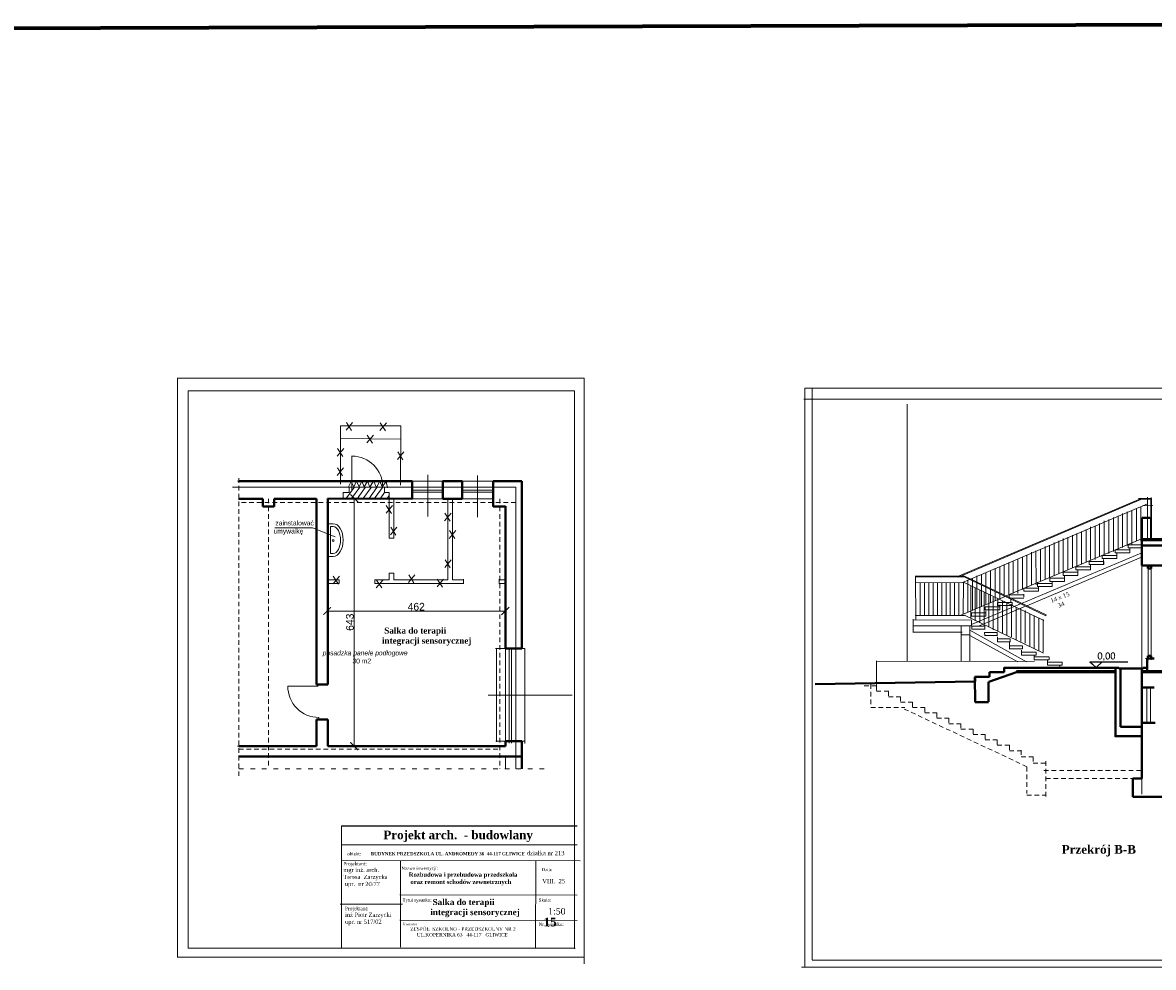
# Model space of a CAD drawing. Header units: millimetres. Extents: x 71367 to 297009, y -32559 to 7655.
# Tile 16 of 17: x 103271 to 106205, y -25876 to -23426. Entities that reach past the tile are written whole.
import ezdxf

# ---------------------------------------------------------------- set-up
doc = ezdxf.new("R2010")
doc.units = ezdxf.units.MM
doc.linetypes.add('2_LKR', pattern=[20, 12, -8])
doc.linetypes.add('ACAD_ISO03W100', pattern=[30, 12, -18])
doc.layers.get('0').update_dxf_attribs({"lineweight": 70})
doc.layers.add('wymiarowanie', color=7, linetype='Continuous', lineweight=30)
doc.styles.get("Standard").update_dxf_attribs({"font": 'phagspa.ttf'})
doc.dimstyles.new('ISO-25', dxfattribs={"dimtxt": 20, "dimasz": 20, "dimexe": 1.25, "dimexo": 0.625, "dimtad": 1, "dimdec": 0, "dimtxsty": 'Standard', "dimblk": 'ARCHTICK', "dimcen": 2.5, "dimclrd": 6, "dimclre": 6, "dimadec": 0, "dimazin": 0, "dimtfac": 1, "dimtdec": 0, "dimtmove": 0, "dimatfit": 3, "dimldrblk": 'ARCHTICK', "dimfxl": 20, "dimfxlon": 1, "dimlwd": 9, "dimlwe": 9, "dimarcsym": 0})

# ---------------------------------------------------------------- blocks, each defined once
blk = doc.blocks.new('_ArchTick')
at = {"color": 0, "linetype": 'ByBlock', "const_width": 0.15}
blk.add_lwpolyline([(-0.5, -0.5), (0.5, 0.5)], dxfattribs=at)
blk = doc.blocks.new('*D704')
at = {"color": 6, "lineweight": 9, "transparency": 16777216}
for p, q in [((104061.1, -24958.9), (104061.1, -24950.3)), ((104523.4, -24951.6), (104061.1, -24951.6)), ((104523.4, -24959.6), (104523.4, -24950.3))]:
    blk.add_line(p, q, dxfattribs=at)
at = {"layer": 'Defpoints', "color": 0, "lineweight": 40, "transparency": 16777216}
for p in [(104061.1, -24951.6), (104061.1, -24959.5), (104523.4, -24960.2)]:
    blk.add_point(p, dxfattribs=at)
at = {"color": 6, "lineweight": 9, "transparency": 16777216, "xscale": 20, "yscale": 20, "zscale": 20, "rotation": 180}
blk.add_blockref('_ArchTick', (104061.1, -24951.6), dxfattribs=at)
at = {"color": 6, "lineweight": 9, "transparency": 16777216, "xscale": 20, "yscale": 20, "zscale": 20}
blk.add_blockref('_ArchTick', (104523.4, -24951.6), dxfattribs=at)
at = {"color": 0, "lineweight": 20, "transparency": 16777216, "insert": (104292.3, -24940.6), "char_height": 20, "attachment_point": 5}
blk.add_mtext('462', dxfattribs=at)
blk = doc.blocks.new('*D705')
at = {"color": 6, "lineweight": 9, "transparency": 16777216}
for p, q in [((104113.5, -24659.2), (104132.4, -24659.2)), ((104131.2, -25302.1), (104131.2, -24659.2)), ((104111.7, -25302.1), (104132.4, -25302.1))]:
    blk.add_line(p, q, dxfattribs=at)
at = {"layer": 'Defpoints', "color": 0, "lineweight": 40, "transparency": 16777216}
for p in [(104112.9, -24659.2), (104131.2, -24659.2), (104111, -25302.1)]:
    blk.add_point(p, dxfattribs=at)
at = {"color": 6, "lineweight": 9, "transparency": 16777216, "xscale": 20, "yscale": 20, "zscale": 20}
for p, rotation in [((104131.2, -24659.2), 90), ((104131.2, -25302.1), 270)]:
    blk.add_blockref('_ArchTick', p, dxfattribs=dict(at, rotation=rotation))
at = {"color": 0, "lineweight": 20, "transparency": 16777216, "insert": (104120.2, -24980.6), "char_height": 20, "attachment_point": 5, "rotation": 90}
blk.add_mtext('643', dxfattribs=at)

msp = doc.modelspace()

# ---------------------------------------------------------------- linework, layer by layer
at = {"color": 3, "lineweight": 70}
msp.add_line((107961.4, -23425.8), (71374.3, -23541.5), dxfattribs=at)
at = {"lineweight": 20}
for p, q in [((103673, -24348), (104727.9, -24348)), ((103673, -24348), (103673, -25849.8)), ((104727.9, -24348), (104727.9, -25866.2)), ((103700.5, -24380.4), (103700.5, -25826.1)), ((104702.8, -24380.4), (103700.5, -24380.4)), ((104702.8, -24380.4), (104702.8, -25827.7)), ((105300.3, -24373.8), (107387.4, -24373.8)), ((105300.3, -24373.8), (105300.3, -25875.7)), ((105319.7, -24373.8), (105319.7, -25856.6)), ((105297.7, -24402.2), (107361.6, -24402.2)), ((106173.2, -24659.5), (105699.3, -24861)), ((106178.7, -24659.8), (105705.5, -24861)), ((106189.9, -24673.5), (105730.9, -24868.7)), ((106190.3, -24765.8), (106190.3, -24656.1)), ((106113.6, -24792.4), (106113.6, -24704.4)), ((106125.3, -24786.9), (106125.2, -24698.9)), ((106137.2, -24782.1), (106137.1, -24694.1)), ((106149, -24779.5), (106148.9, -24691.5)), ((106161.2, -24770.5), (106161.2, -24685.7)), ((106173, -24770.5), (106172.9, -24682.5)), ((103925.4, -24735.9), (104022.9, -24735.9)), ((104022.9, -24735.9), (104082, -24759)), ((106042.3, -24818.3), (106042.3, -24733.5)), ((106054, -24818.3), (106054, -24730.3)), ((106065.6, -24809.2), (106065.6, -24724.4)), ((106077.8, -24805), (106077.8, -24717.5)), ((106089.5, -24802.3), (106089.5, -24714.3)), ((106102, -24797.3), (106101.9, -24709.2)), ((106174.2, -24764.3), (105823.2, -24912.6)), ((105971.1, -24848.5), (105971.1, -24763.7)), ((105983.1, -24845), (105983.1, -24760.2)), ((105995.1, -24839.6), (105995.1, -24754.8)), ((106006.9, -24835.2), (106006.9, -24750.4)), ((106018.6, -24830.2), (106018.6, -24745.4)), ((106030.4, -24824.8), (106030.4, -24740)), ((106175.5, -24787.6), (106175.5, -24764.3)), ((105912.3, -24875.1), (105912.2, -24793)), ((105924.1, -24868.9), (105924.1, -24784.1)), ((105935.8, -24865.1), (105935.8, -24780.9)), ((105947.4, -24858.4), (105947.4, -24773.6)), ((105959.4, -24854.2), (105959.4, -24769.4)), ((105971.1, -24854.2), (105971.1, -24766.2)), ((106106.1, -24800.9), (106106.1, -24792.9)), ((106106.1, -24792.9), (106144.1, -24792.9)), ((106106.1, -24800.9), (106106.1, -24792.9)), ((106106.1, -24792.9), (106144.1, -24792.9)), ((106140.1, -24787.6), (106140.1, -24779.6)), ((106140.1, -24779.6), (106175.5, -24779.6)), ((106140.1, -24787.6), (106140.1, -24779.6)), ((106140.1, -24787.6), (106175.5, -24787.6)), ((106144, -24787.6), (106144, -24800.9)), ((106144, -24787.6), (106144, -24800.9)), ((106144.1, -24792.9), (106144.1, -24800.9)), ((106144.1, -24792.9), (106144.1, -24800.9)), ((106144.2, -24792.9), (106144.2, -24800.9)), ((106144.2, -24792.9), (106144.2, -24800.9)), ((105841.7, -24906.4), (105841.7, -24821.6)), ((105853.4, -24901.7), (105853.4, -24816.9)), ((105853.5, -24906.4), (105853.4, -24818.4)), ((106175.4, -24800.7), (105863.2, -24931.7)), ((105865.2, -24896.2), (105865.2, -24811.4)), ((106174.7, -24812.2), (105876.7, -24938.1)), ((105876.9, -24891.3), (105876.9, -24806.5)), ((105888.8, -24883.7), (105888.8, -24798.9)), ((105900.6, -24883.7), (105900.5, -24795.7)), ((106038.3, -24831.4), (106038.3, -24823.4)), ((106038.3, -24823.4), (106076.2, -24823.4)), ((106038.3, -24831.4), (106038.3, -24823.4)), ((106038.3, -24823.4), (106076.2, -24823.4)), ((106072.1, -24815.7), (106072.1, -24807.7)), ((106072.1, -24807.7), (106110.1, -24807.7)), ((106072.1, -24815.7), (106072.1, -24807.7)), ((106072.1, -24807.7), (106110.1, -24807.7)), ((106072.1, -24815.7), (106110.1, -24815.7)), ((106072.1, -24815.7), (106110.1, -24815.7)), ((106076, -24818.1), (106076, -24831.4)), ((106076, -24818.1), (106076, -24831.4)), ((106076.2, -24823.4), (106076.2, -24831.4)), ((106076.2, -24823.4), (106076.2, -24831.4)), ((106106.1, -24800.9), (106144.1, -24800.9)), ((106106.1, -24800.9), (106144.1, -24800.9)), ((106110, -24802.4), (106110, -24815.7)), ((106110, -24802.4), (106110, -24815.7)), ((106110.1, -24807.7), (106110.1, -24815.7)), ((106110.1, -24807.7), (106110.1, -24815.7)), ((106110.2, -24807.7), (106110.2, -24815.7)), ((106110.2, -24807.7), (106110.2, -24815.7)), ((106175.5, -25098.7), (106175.5, -24809.2)), ((105770.7, -24887.6), (105770.7, -24852.1)), ((105782.4, -24893.2), (105782.4, -24847.8)), ((105794.2, -24898.8), (105794.2, -24840.6)), ((105806.3, -24904.6), (105806.3, -24836.7)), ((105818.2, -24910.2), (105818.2, -24831.3)), ((105830, -24909.8), (105830, -24826)), ((105970.9, -24851.2), (106008.9, -24851.2)), ((105970.9, -24851.2), (106008.9, -24851.2)), ((105970.9, -24859.2), (105970.9, -24851.5)), ((105970.9, -24859.2), (105970.9, -24851.5)), ((106003.8, -24844.7), (106003.8, -24836.7)), ((106003.8, -24836.7), (106041.7, -24836.7)), ((106003.8, -24844.7), (106003.8, -24836.7)), ((106003.8, -24836.7), (106041.7, -24836.7)), ((106003.8, -24844.7), (106041.7, -24844.7)), ((106003.8, -24844.7), (106041.7, -24844.7)), ((106008.8, -24845.9), (106008.8, -24859.2)), ((106008.8, -24845.9), (106008.8, -24859.2)), ((106008.9, -24851.2), (106008.9, -24859.2)), ((106008.9, -24851.2), (106008.9, -24859.2)), ((106038.3, -24831.4), (106076.2, -24831.4)), ((106038.3, -24831.4), (106076.2, -24831.4)), ((106041.7, -24836.7), (106041.7, -24844.7)), ((106041.7, -24836.7), (106041.7, -24844.7)), ((106041.8, -24831.4), (106041.8, -24844.7)), ((106041.8, -24831.4), (106041.8, -24844.7)), ((105600, -24963.8), (105600, -24879)), ((105611.4, -24963.8), (105611.4, -24879)), ((105622.4, -24963.8), (105622.4, -24879)), ((105622.6, -24963.8), (105622.6, -24879)), ((105633.5, -24963.8), (105633.5, -24879)), ((105633.7, -24963.8), (105633.7, -24879)), ((105644.6, -24963.8), (105644.6, -24879)), ((105644.8, -24963.8), (105644.8, -24879)), ((105655.8, -24963.8), (105655.8, -24879)), ((105656, -24963.8), (105656, -24879)), ((105667, -24963.8), (105667, -24879)), ((105678.2, -24963.8), (105678.2, -24879)), ((105689.1, -24963.8), (105689.1, -24879)), ((105699.9, -24863.4), (105699.6, -24863.5)), ((105700.5, -24963.8), (105700.5, -24879)), ((105728, -24869.9), (105707.8, -24878.5)), ((105711.9, -24959.8), (105712, -24876.1)), ((105920.8, -24976), (105712.3, -24876.6)), ((105926, -24964.4), (105714.5, -24863.4)), ((105926.5, -24961.9), (105715, -24861.1)), ((105723.7, -24954.7), (105723.7, -24871.8)), ((105735.5, -24870.8), (105735.5, -24866.5)), ((105735.5, -24949.7), (105735.5, -24873.5)), ((105747.2, -24876.4), (105747.2, -24860.8)), ((105747.2, -24944.7), (105747.2, -24879.1)), ((105759, -24882), (105759, -24856.9)), ((105904.8, -24884.6), (105904.8, -24876.6)), ((105904.8, -24888), (105904.8, -24880)), ((105904.8, -24880), (105942.7, -24880)), ((105936.4, -24874.7), (105936.4, -24866.7)), ((105936.4, -24866.7), (105974.3, -24866.7)), ((105936.4, -24874.7), (105974.3, -24874.7)), ((105936.7, -24872.5), (105936.7, -24864.5)), ((105942.7, -24876.6), (105942.7, -24884.6)), ((105942.7, -24880), (105942.7, -24888)), ((105970.9, -24859.2), (106008.9, -24859.2)), ((105970.9, -24859.2), (106008.9, -24859.2)), ((105974.3, -24866.7), (105974.3, -24874.7)), ((105974.4, -24859.2), (105974.4, -24872.5)), ((105974.4, -24859.2), (105974.4, -24872.5)), ((105731, -24970.7), (105731.2, -24885.7)), ((105742.7, -24977.4), (105742.7, -24891.1)), ((105754.6, -24982), (105754.6, -24896.8)), ((105759, -24939.8), (105759, -24884.7)), ((105766.3, -24989.8), (105766.4, -24902.6)), ((105770.7, -24934.8), (105770.7, -24890.3)), ((105778, -24993.2), (105778.1, -24908.1)), ((105782.4, -24929.9), (105782.4, -24895.9)), ((105794.2, -24924.9), (105794.2, -24901.5)), ((105806.3, -24919.8), (105806.3, -24907.3)), ((105831.2, -24917.9), (105831.2, -24909.9)), ((105831.2, -24909.9), (105869.1, -24909.9)), ((105869, -24900.2), (105869, -24892.2)), ((105869, -24892.2), (105907, -24892.2)), ((105869, -24900.2), (105869, -24892.2)), ((105869, -24892.2), (105907, -24892.2)), ((105869, -24900.2), (105907, -24900.2)), ((105869, -24900.2), (105907, -24900.2)), ((105869, -24907.5), (105869, -24915.5)), ((105869, -24907.5), (105869, -24915.5)), ((105904.8, -24888), (105942.7, -24888)), ((105907, -24886.9), (105907, -24900.2)), ((105907, -24886.9), (105907, -24900.2)), ((105907, -24892.2), (105907, -24900.2)), ((105907, -24892.2), (105907, -24900.2)), ((105820.2, -24913.9), (105703.4, -24963.3)), ((105860.2, -24933), (105733, -24986.3)), ((105873.7, -24939.4), (105751.6, -24991)), ((105768.6, -24948.7), (105768.6, -24940.7)), ((105768.6, -24940.7), (105806.5, -24940.7)), ((105768.6, -24948.7), (105768.6, -24940.7)), ((105768.6, -24940.7), (105806.5, -24940.7)), ((105768.8, -24948.6), (105768.8, -24940.6)), ((105789.8, -25000.1), (105789.8, -24915.3)), ((105800.5, -24937.7), (105800.5, -24929.7)), ((105800.5, -24929.7), (105838.4, -24929.7)), ((105800.5, -24937.7), (105800.5, -24929.7)), ((105800.5, -24929.7), (105838.4, -24929.7)), ((105800.5, -24937.7), (105838.4, -24937.7)), ((105800.5, -24937.7), (105838.4, -24937.7)), ((105801.5, -25004.5), (105801.5, -24919.7)), ((105806.3, -24921.5), (105806.3, -24921.4)), ((105806.3, -24935.4), (105806.3, -24948.7)), ((105806.3, -24935.4), (105806.3, -24948.7)), ((105806.5, -24940.7), (105806.5, -24948.7)), ((105806.5, -24940.7), (105806.5, -24948.7)), ((105813.3, -25009.7), (105813.3, -24924.9)), ((105818.2, -24914.7), (105818.2, -24912.9)), ((105825.2, -25015.2), (105825.2, -24930.4)), ((105831.2, -24917.9), (105869.1, -24917.9)), ((105835, -24920.9), (105835, -24928.8)), ((105835, -24920.9), (105835, -24928.8)), ((105837.3, -25019), (105837.3, -24934.2)), ((105838.4, -24929.7), (105838.4, -24937.7)), ((105838.4, -24929.7), (105838.4, -24937.7)), ((105919.6, -25060.6), (105714.6, -24962.8)), ((105732.6, -24964.7), (105732.6, -24956.7)), ((105732.6, -24956.7), (105770.5, -24956.7)), ((105732.6, -24964.7), (105732.6, -24956.7)), ((105732.6, -24956.7), (105770.5, -24956.7)), ((105732.6, -24964.7), (105770.5, -24964.7)), ((105732.6, -24964.7), (105770.5, -24964.7)), ((105732.8, -24964.7), (105732.8, -24956.7)), ((105732.8, -24956.7), (105770.7, -24956.7)), ((105732.8, -24964.7), (105770.7, -24964.7)), ((105768.6, -24948.7), (105806.5, -24948.7)), ((105768.6, -24948.7), (105806.5, -24948.7)), ((105770.5, -24951.4), (105770.5, -24964.7)), ((105770.5, -24951.4), (105770.5, -24964.7)), ((105770.7, -24951.3), (105770.7, -24964.7)), ((105849.1, -25026.3), (105849.1, -24941.5)), ((105860.8, -25030.6), (105860.8, -24945.8)), ((105872.5, -25035.4), (105872.5, -24950.6)), ((105884.3, -25043.4), (105884.3, -24958.6)), ((105896, -25049.1), (105896, -24964.3)), ((105907.8, -25054.4), (105907.8, -24969.6)), ((105926.5, -24961.9), (105926, -24964.4)), ((105581.1, -24975), (105733.1, -24974.9)), ((105581.1, -24975), (105733.1, -24974.9)), ((105581.2, -24989.9), (105733.4, -24990)), ((105581.2, -24989.9), (105733.4, -24990)), ((105581.4, -24989.9), (105733, -24989.9)), ((105581.6, -25006.9), (105581.6, -24973.1)), ((105583.2, -24998.9), (105583.2, -24998.9)), ((105734.4, -24991), (105767.4, -24991)), ((105734.4, -24991), (105767.4, -24991)), ((105734.4, -24999), (105767.4, -24999)), ((105734.4, -24999), (105767.4, -24999)), ((105734.6, -24991), (105767.6, -24991)), ((105767.4, -24991), (105767.4, -24999)), ((105767.4, -24991), (105767.4, -24999)), ((105919.5, -25058.7), (105919.5, -24973.9)), ((105767, -25006.9), (105800, -25006.9)), ((105767, -25006.9), (105800, -25006.9)), ((105767, -25014.9), (105800, -25014.9)), ((105767, -25014.9), (105800, -25014.9)), ((105767.2, -25014.9), (105800.2, -25014.9)), ((105767.4, -25015), (105767.3, -25006.9)), ((105767.4, -25015), (105767.3, -25006.9)), ((105800, -25006.9), (105800, -25014.9)), ((105800, -25006.9), (105800, -25014.9)), ((105800.2, -25031.8), (105800.2, -25018.8)), ((105800.2, -25023.8), (105833.2, -25023.8)), ((105800.2, -25023.8), (105833.2, -25023.8)), ((105833.2, -25023.8), (105833.2, -25031.8)), ((105800.2, -25031.8), (105833.2, -25031.8)), ((105832.1, -25050.6), (105832.1, -25032.2)), ((105832.1, -25042.1), (105865.1, -25042.1)), ((105832.1, -25050.1), (105865.1, -25050.1)), ((105863.2, -25065.9), (105863.2, -25052.9)), ((105863.2, -25057.9), (105901.2, -25057.9)), ((105865.1, -25042.1), (105865.1, -25050.1)), ((105901.3, -25057.9), (105901.3, -25065.9)), ((105863.2, -25065.9), (105901.2, -25065.9)), ((105896.1, -25078.2), (105896.1, -25065.2)), ((105896.2, -25070.4), (105934.1, -25070.4)), ((105896.2, -25078.4), (105934.1, -25078.4)), ((105930.2, -25079.1), (105930.1, -25092.2)), ((105930.1, -25084.2), (105968.1, -25084.2)), ((105934.5, -25070.6), (105934.5, -25078.6)), ((105968.1, -25084.2), (105968.1, -25092.2)), ((105930.1, -25092.2), (105968.1, -25092.2)), ((105962.3, -25092.5), (105962.3, -25100.5)), ((105963.9, -25097.4), (105963.9, -25097.4)), ((105964.3, -25096.9), (105964.3, -25096.9)), ((106115.9, -25098.7), (106178.9, -25098.7)), ((106175.5, -25426.4), (106175.5, -25101.9)), ((106188.1, -25148.5), (106188.1, -25240.9)), ((106197.4, -25149.8), (106197.4, -25239.6)), ((104098.6, -25557.6), (104709.9, -25557.6)), ((104097.6, -25598.7), (104717.9, -25599.4)), ((104094.7, -25711.6), (104256.6, -25711.8)), ((104098.3, -25798), (104098.3, -25824.2)), ((103673.2, -25849.5), (104729.1, -25849.5)), ((105291.9, -25875.3), (107384.1, -25875.3)), ((107353.5, -25856.7), (105319.8, -25856.7))]:
    msp.add_line(p, q, dxfattribs=at)
at = {"color": 0, "lineweight": 20}
for p, q in [((105566.1, -25081.9), (105566.1, -24415.5)), ((105566.3, -25081.9), (105566.3, -24415.5)), ((106200.5, -24659.5), (106166.5, -24659.5)), ((106200.5, -24662), (106167.1, -24662)), ((106198.5, -24763.9), (106198.5, -24659.5)), ((106200.5, -24769.5), (106200.5, -24659.5)), ((106203.8, -24678.3), (106176.9, -24678.6)), ((106197.7, -24709.7), (106172, -24709.7)), ((106197.7, -24763.9), (106197.7, -24709.7)), ((106191.3, -24838.4), (106191.3, -25078.7)), ((106199.5, -24838.4), (106199.5, -25078.1)), ((105587.7, -24860.6), (105715, -24861.1)), ((105587.8, -24862.9), (105714.5, -24863.4)), ((105588.3, -24975), (105588.2, -24861.3)), ((105588.5, -24878), (105707.8, -24878.5)), ((105588.7, -24878), (105708, -24878.5)), ((105586.9, -24963), (105704.9, -24963)), ((105587.1, -24962.9), (105714.8, -24963)), ((105706.6, -24989.9), (105706.6, -25082.3)), ((105728.9, -25082.3), (105728.9, -24989.9)), ((105733, -24974.9), (105733, -24990)), ((105734.4, -24991), (105734.4, -24999)), ((105734.4, -24991), (105734.4, -24999)), ((105581.9, -25006.8), (105708.9, -25006.8)), ((105706.1, -25013.2), (105728.9, -25013.2)), ((105728.5, -25001.7), (105876.2, -25083.1)), ((105728.9, -25014.9), (105853.2, -25083.1)), ((105487, -25081.1), (105487, -25156.1)), ((105896.9, -25082), (105487.8, -25082.6)), ((106184.6, -25074.9), (106206.9, -25074.9))]:
    msp.add_line(p, q, dxfattribs=at)
at = {"lineweight": 9}
for p, q in [((104095.9, -24623.1), (104095.9, -24471.5)), ((104095.9, -24471.5), (104252.4, -24471.5)), ((104127.2, -24462.4), (104110.3, -24482.5)), ((104111, -24462.4), (104124.6, -24483.2)), ((104214.7, -24463.7), (104197.9, -24483.7)), ((104198.5, -24463.7), (104212.1, -24484.4)), ((104251.4, -24625), (104252.4, -24471.5)), ((104181.2, -24495.5), (104164.3, -24515.6)), ((104165, -24495.5), (104178.6, -24516.3)), ((104104.3, -24529.8), (104087.4, -24549.9)), ((104088.1, -24529.8), (104101.7, -24550.6)), ((104095.9, -24504.1), (104251.4, -24506.1)), ((104125.5, -24639.3), (104125.5, -24549)), ((104260.5, -24538.8), (104243.7, -24558.9)), ((104244.3, -24538.8), (104257.9, -24559.6)), ((104103.9, -24580.1), (104087, -24600.2)), ((104087.7, -24580.1), (104101.3, -24600.8)), ((104566.3, -24615.3), (103828.9, -24615.3)), ((104116.4, -24629.6), (104123.3, -24615.7)), ((104123.3, -24615.7), (104130.3, -24629.6)), ((104130.3, -24629.6), (104136.9, -24615.3)), ((104136.9, -24615.3), (104144.3, -24629.2)), ((104144.3, -24629.2), (104150.9, -24614.6)), ((104150.9, -24614.6), (104157.5, -24630)), ((104157.5, -24630), (104165.6, -24614.6)), ((104165.6, -24614.6), (104172.2, -24630.7)), ((104172.2, -24630.7), (104181, -24614.2)), ((104181, -24614.2), (104189.4, -24631.4)), ((104189.4, -24631.4), (104197.5, -24615.3)), ((104197.5, -24615.3), (104203.8, -24630)), ((104203.8, -24630), (104214, -24616)), ((104214, -24616), (104217.7, -24631.8)), ((104281.7, -24615.2), (104281.7, -24661.9)), ((104322.4, -24598.5), (104322.4, -24706.6)), ((104361.6, -24613.4), (104361.2, -24661.9)), ((104411.3, -24614.3), (104411.2, -24661.9)), ((104451.3, -24599.8), (104451.3, -24708.5)), ((104566.3, -24615.2), (104566.3, -25049.1)), ((103815.6, -24630.3), (104551.1, -24630.3)), ((103831.9, -24630.3), (104551.1, -24630.3)), ((104102.6, -24644.4), (104118.3, -24644.4)), ((104102.8, -24660.3), (104102.8, -24644.1)), ((104131, -24630.9), (104109.3, -24660.6)), ((104118.3, -24644.4), (104118.3, -24630.3)), ((104146, -24630.2), (104124.3, -24659.9)), ((104160, -24631.6), (104139, -24660.3)), ((104175.1, -24631.6), (104154.1, -24660.3)), ((104190.1, -24631.6), (104169.1, -24660.3)), ((104204.8, -24630.9), (104183.1, -24660.6)), ((104210.2, -24644.4), (104198.6, -24660.3)), ((104209.6, -24644.4), (104209.6, -24630.3)), ((104209.7, -24644.4), (104222.2, -24644.4)), ((104222.2, -24644), (104222.2, -24762.7)), ((104281.2, -24638), (104361.9, -24638)), ((104281.2, -24643.7), (104361.9, -24643.7)), ((104411.9, -24638), (104492.2, -24638)), ((104411.9, -24643.7), (104492.2, -24643.7)), ((104551, -24630.3), (104551, -25361)), ((104551, -24630.3), (104551, -25049.1)), ((103831.9, -24660.3), (103894.3, -24660.3)), ((103894.3, -24660.3), (103894.3, -24680.4)), ((103923.4, -24660.3), (103923.4, -24680.4)), ((103923.4, -24660.3), (104033.2, -24660.3)), ((104033.2, -24660.3), (104033.2, -25142.2)), ((104063.2, -24660), (104063.2, -25142.2)), ((104063.2, -24660), (104063.2, -24870.6)), ((104063.2, -24660.3), (104374.2, -24660.3)), ((104222.2, -24651.9), (104216.1, -24660.3)), ((104234.2, -24660.3), (104234.2, -24762.7)), ((104374.2, -24660.3), (104374.2, -24870.6)), ((104386.2, -24660.3), (104386.2, -24870.6)), ((104386.2, -24660.3), (104491.5, -24660.3)), ((104551, -24660.3), (104551.1, -24660.3)), ((103894.3, -24680.4), (103924.2, -24680.4)), ((104230.8, -24678), (104213.9, -24698.1)), ((104214.6, -24678), (104228.2, -24698.7)), ((104382.5, -24697.5), (104365.6, -24717.6)), ((104366.3, -24697.5), (104379.9, -24718.3)), ((104490.8, -24680.4), (104524.3, -24680.4)), ((104524, -24679.7), (104524, -24870.6)), ((104242.3, -24733.8), (104225.5, -24753.9)), ((104226.1, -24733.8), (104239.7, -24754.5)), ((104222.2, -24762.7), (104234.2, -24762.7)), ((104394.9, -24743.2), (104378, -24763.3)), ((104378.6, -24743.2), (104392.3, -24764)), ((104383.2, -24818.9), (104366.4, -24838.9)), ((104367, -24818.9), (104380.6, -24839.6)), ((104222.2, -24853.1), (104234.2, -24853.1)), ((104222.2, -24853.1), (104222.2, -24870.6)), ((104234.2, -24853.1), (104234.2, -24870.6)), ((104092.1, -24870.6), (104063.2, -24870.6)), ((104063.2, -24880.1), (104063.2, -25142.2)), ((104092.1, -24880.1), (104063.3, -24880.1)), ((104093.3, -24861), (104076.5, -24881.1)), ((104077.1, -24861), (104090.7, -24881.7)), ((104092.1, -24870.5), (104092.1, -24880.1)), ((104222.2, -24870.6), (104184.6, -24870.6)), ((104184.6, -24870.7), (104184.6, -24880.2)), ((104414.6, -24880.1), (104184.6, -24880.1)), ((104205.4, -24871.2), (104188.6, -24891.3)), ((104189.2, -24871.2), (104202.8, -24891.9)), ((104374.2, -24870.6), (104234.2, -24870.6)), ((104288.9, -24857.6), (104272.1, -24877.7)), ((104272.7, -24857.6), (104286.3, -24878.3)), ((104363, -24869.2), (104346.2, -24889.3)), ((104346.8, -24869.2), (104360.4, -24890)), ((104414.6, -24870.6), (104386.2, -24870.6)), ((104414.6, -24869.4), (104414.6, -24881)), ((104507.6, -24869.4), (104507.6, -24881)), ((104524, -24870.6), (104507.6, -24870.6)), ((104524, -24880.1), (104507.6, -24880.1)), ((104524, -24880.1), (104524, -25302.5)), ((104574.1, -25049.1), (104497.9, -25049.1)), ((104500.8, -25048.3), (104500.8, -25290.8)), ((104533.8, -25050.5), (104533.8, -25294.2)), ((104539.6, -25050.1), (104539.6, -25294.1)), ((104573.9, -25049), (104573.9, -25295.1)), ((104038.1, -25146.5), (103959.1, -25146.5)), ((104033.2, -25142.2), (104063.2, -25142.2)), ((104479.3, -25169.6), (104697.2, -25169.6)), ((104033.2, -25232.6), (104063.2, -25232.6)), ((104033.2, -25232.6), (104033.2, -25302.5)), ((104039.8, -25227.5), (104039.8, -25232.6)), ((104063.2, -25232.6), (104063.2, -25302.5)), ((104063.2, -25232.6), (104063.2, -25302.5)), ((104499, -25289.5), (104575.3, -25289.5)), ((104551, -25289.5), (104551, -25361)), ((104566.3, -25289.5), (104566.3, -25361)), ((103828.3, -25302.5), (104033.2, -25302.5)), ((104063.2, -25302.5), (104524, -25302.5)), ((103831.9, -25328.7), (104524, -25328.7)), ((104524, -25328.7), (104524, -25361)), ((104642.4, -25508.7), (104098.3, -25508.7)), ((104098.3, -25592.3), (104098.3, -25508.7)), ((104098.3, -25592.3), (104098.3, -25798)), ((104251.8, -25598.7), (104251.6, -25823.5)), ((104602.3, -25599.1), (104601.6, -25824.2)), ((104249.3, -25687.6), (104710, -25688.2)), ((104249.3, -25753.6), (104710.1, -25754.3)), ((104704.7, -25826.1), (103700.5, -25826.1))]:
    msp.add_line(p, q, dxfattribs=at)
at = {"lineweight": 40}
for p, q in [((104281.7, -24615.3), (103831, -24615.3)), ((104281.7, -24660.3), (104281.7, -24615.3)), ((104361.2, -24660.3), (104361.6, -24615.3)), ((104361.6, -24615.3), (104411.3, -24615.3)), ((104411.3, -24615.3), (104411.2, -24660.3)), ((104491.6, -24615.3), (104566.3, -24615.2)), ((104491.8, -24614.4), (104491.8, -24680.5)), ((104566.3, -24615.2), (104566.3, -25049.1)), ((103894.3, -24660.3), (103831, -24660.3)), ((103894.3, -24680.4), (103894.3, -24660.3)), ((104033.2, -24660.3), (103923.4, -24660.3)), ((103923.4, -24660.3), (103923.4, -24680.4)), ((104033.2, -25142.2), (104033.2, -24660.3)), ((104063.2, -24660), (104281.7, -24660.3)), ((104063.2, -24660), (104063.2, -25142.2)), ((104411.2, -24660.3), (104361.2, -24660.3)), ((103923.4, -24680.4), (103894.3, -24680.4)), ((104524, -24680.3), (104491.5, -24680.4)), ((104524, -25049.1), (104524, -24679.7)), ((106173.9, -24781.8), (106826.6, -24780.8)), ((104566.3, -25049.1), (104524, -25049.1)), ((105850.3, -25109.8), (105777.9, -25135.3)), ((106106.6, -25098.2), (106106.6, -25277.8)), ((106115.8, -25098.7), (106115.8, -25101.9)), ((106119.7, -25101.9), (106119.7, -25252.1)), ((106178.5, -25101.9), (106178.5, -25098.8)), ((104063.2, -25142.2), (104033.2, -25142.2)), ((105777.5, -25135.3), (105777.5, -25187.3)), ((106207.4, -25149.9), (106175.9, -25149.8)), ((105743, -25187.6), (105777.2, -25187.6)), ((104033.2, -25302.5), (104033.2, -25232.6)), ((104033.2, -25232.6), (104063.2, -25232.6)), ((104063.2, -25232.6), (104063.2, -25302.5)), ((106119.7, -25252.1), (106177.7, -25252.1)), ((106174.5, -25241.3), (106209.5, -25241.3)), ((104524, -25302.5), (104524, -25289.5)), ((104524, -25289.5), (104566.3, -25289.5)), ((104566.3, -25289.5), (104566.3, -25361)), ((106106.2, -25276.5), (106174.5, -25276.3)), ((104033.2, -25302.5), (103831.9, -25302.5)), ((104063.2, -25302.5), (104524, -25302.5)), ((104569.1, -25328.7), (103831, -25328.7)), ((106151.4, -25386.2), (106175.5, -25386.1)), ((106151.6, -25386), (106151.6, -25433.7)), ((106151.6, -25433.7), (106236.2, -25433.7))]:
    msp.add_line(p, q, dxfattribs=at)
at = {"linetype": '2_LKR', "lineweight": 9}
for p, q in [((103831.9, -24607.4), (103831.9, -25383.8)), ((104551, -24670.3), (103833.7, -24670.4)), ((103909, -24660.3), (103909, -25360.1)), ((104509, -24660.3), (104509, -25361)), ((103831.9, -25310.1), (104508.4, -25310.1))]:
    msp.add_line(p, q, dxfattribs=at)
at = {"color": 0, "lineweight": 40}
for p, q in [((106198.5, -24659.7), (106200.5, -24659.7)), ((106198.7, -24678.5), (106200.6, -24678.5)), ((106175.5, -24712.1), (106175.5, -24833.5)), ((106196.2, -24709.7), (106175.9, -24709.7)), ((106175.5, -24833.5), (106641.9, -24833.4)), ((106190.9, -24841.5), (106190.9, -24834.1)), ((106199.6, -24841.5), (106190.9, -24841.5)), ((106191.1, -24834.5), (106199.6, -24834.5)), ((106199.6, -24834.5), (106199.6, -24841.5)), ((106206.8, -25075), (106188.4, -25075)), ((106188.6, -25074.9), (106188.6, -25109.4)), ((106190.9, -25074.9), (106190.9, -25067.5)), ((106199.6, -25074.9), (106190.9, -25074.9)), ((106191.2, -25067.9), (106199.6, -25067.9)), ((106199.6, -25067.9), (106199.6, -25074.9)), ((105817.7, -25110.4), (105780.3, -25110.4)), ((105780.3, -25110.4), (105780.3, -25122.4)), ((105817.6, -25098.3), (105817.6, -25110.5)), ((105817.6, -25098.3), (105817.6, -25098.3)), ((106115.8, -25098.7), (105817.6, -25098.7)), ((106175.5, -25101.9), (106175.5, -25386.2)), ((106188.6, -25098.7), (106178.5, -25098.7)), ((105742.6, -25134.4), (105327.9, -25141.3)), ((105742.2, -25122.5), (105742.7, -25188.1)), ((105779.8, -25122.6), (105742.2, -25122.6)), ((105742.6, -25122.3), (105742.6, -25134.4)), ((105780.3, -25122.4), (105742.6, -25122.4))]:
    msp.add_line(p, q, dxfattribs=at)
at = {"lineweight": 60}
for p, q in [((106174.1, -24766.2), (106826.4, -24765.2)), ((106106.6, -25109.3), (105849.8, -25109.5)), ((106826.2, -25109), (106175.5, -25109.3))]:
    msp.add_line(p, q, dxfattribs=at)
at = {"lineweight": 30}
msp.add_line((106115.8, -25101.9), (106178.5, -25101.9), dxfattribs=at)
at = {"linetype": '2_LKR', "lineweight": 20}
for p, q in [((105454.9, -25145.8), (105486.3, -25145.8)), ((105471.7, -25141.5), (105471.7, -25202.2)), ((105486.3, -25145.8), (105486.3, -25159.8)), ((105486.3, -25159.8), (105517.7, -25159.8)), ((105517.7, -25159.8), (105517.7, -25173.8)), ((105517.7, -25173.8), (105549, -25173.8)), ((105549, -25173.8), (105549, -25187.8)), ((105471.7, -25202.2), (105559.9, -25202.2)), ((105549, -25187.8), (105580.4, -25187.8)), ((105549, -25187.8), (105580.4, -25187.8)), ((105877.1, -25355.3), (105552.2, -25202.8)), ((105580.4, -25187.8), (105580.4, -25201.8)), ((105580.4, -25187.8), (105580.4, -25201.8)), ((105580.4, -25201.8), (105611.8, -25201.8)), ((105580.4, -25201.8), (105611.8, -25201.8)), ((105611.8, -25201.8), (105611.8, -25215.8)), ((105611.8, -25201.8), (105611.8, -25215.8)), ((105611.8, -25215.8), (105643.2, -25215.8)), ((105611.8, -25215.8), (105643.2, -25215.8)), ((105643.2, -25215.8), (105643.2, -25229.8)), ((105643.2, -25215.8), (105643.2, -25229.8)), ((105643.2, -25229.8), (105674.5, -25229.8)), ((105674.5, -25229.8), (105674.5, -25243.8)), ((105674.5, -25243.8), (105705.9, -25243.8)), ((105705.9, -25243.8), (105705.9, -25257.8)), ((105705.9, -25257.8), (105737.3, -25257.8)), ((105737.3, -25257.8), (105737.3, -25271.8)), ((105737.3, -25271.8), (105768.7, -25271.8)), ((105768.7, -25271.8), (105768.7, -25285.8)), ((105768.7, -25285.8), (105800, -25285.8)), ((105800, -25285.8), (105800, -25299.8)), ((105800, -25299.8), (105831.4, -25299.8)), ((105831.4, -25299.8), (105831.4, -25313.8)), ((105831.4, -25313.8), (105862.8, -25313.8)), ((105861.8, -25312.6), (105861.8, -25329.6)), ((105861.8, -25329.6), (105893.2, -25329.6)), ((105893.2, -25329.6), (105893.2, -25343.6)), ((105893.2, -25346.5), (105925.7, -25346.5)), ((105926.4, -25340.8), (105926.4, -25432.7)), ((105876.7, -25355.8), (105876.7, -25424.5)), ((105921.1, -25365.6), (106174.4, -25365.6)), ((105926, -25386.3), (106151.6, -25386.3)), ((105876.7, -25428.8), (105926.5, -25428.8))]:
    msp.add_line(p, q, dxfattribs=at)
at = {"linetype": 'ACAD_ISO03W100', "lineweight": 9}
msp.add_line((103831.9, -25361), (104631.9, -25361), dxfattribs=at)
at = {"lineweight": 25}
msp.add_line((104098.3, -25508.7), (104709.8, -25508.7), dxfattribs=at)
at = {"lineweight": 9}
for centre, radius, start, end in [((104125.1, -24630), 80.2, 359.8031, 89.6876), ((104039.1, -25147.5), 80, 179.2779, 270.4854)]:
    msp.add_arc(centre, radius, start, end, dxfattribs=at)
at = {"layer": 'wymiarowanie', "lineweight": 20}
for p, q in [((104076.9, -24725.2), (104062.6, -24725.2)), ((104076.9, -24732.8), (104070.2, -24732.8)), ((104070.2, -24802.4), (104070.2, -24732.8)), ((104076.9, -24810), (104062.6, -24810)), ((104076.9, -24802.4), (104070.2, -24802.4))]:
    msp.add_line(p, q, dxfattribs=at)
for points in [[(106138.6, -25084), (106039.9, -25084), (106056.6, -25098.5), (106071.6, -25084)], [(106139, -25083.5), (106040.3, -25083.5), (106057, -25098), (106072, -25083.5)]]:
    msp.add_lwpolyline(points, dxfattribs=at)
msp.add_circle((104076.6, -24769.1), 2.38, dxfattribs=at)
for major_axis, ratio in [((0, 42.4), 0.606838), ((0, 34.8), 0.545315)]:
    msp.add_ellipse((104076.9, -24767.6), major_axis=major_axis, ratio=ratio, start_param=3.141593, end_param=6.283185, dxfattribs=at)

# ---------------------------------------------------------------- texts
at = {"lineweight": 9, "insert": (105932.9, -24921.8), "char_height": 11.2, "attachment_point": 1, "rotation": 21.7505}
msp.add_mtext('\\pxi-3,l3.3699,t3.3699;{\\fTimes New Roman|b0|i0|c238|p18;14 x 15\\P   34}', dxfattribs=at)
at = {"lineweight": 9, "attachment_point": 1}
for s, insert, char_height in [('{\\fTimes New Roman|b1|i0|c238|p18; Salka do terapii\\Pintegracji sensorycznej}', (104203.3, -24994.5), 15.68), ('{\\fTimes New Roman|b1|i0|c238|p18; Projekt arch.  - budowlany}', (104198.5, -25521), 22.4), ('{\\fTimes New Roman|b1|i0|c238|p18; Przekrój B-B}', (105958.8, -25558.6), 22.4), ('{\\fTimes New Roman|b0|i0|c238|p18;\\H1.2x;obiekt:       \\fTimes New Roman|b1|i0|c238|p18; BUDYNEK PRZEDSZKOLA UL. ANDROMEDY 36  44-117 GLIWICE}', (104113.4, -25576.9), 7), ('{\\fTimes New Roman|b0|i0|c238|p18;Projektant:\\P\\H1.2x;mgr inż. arch.\\PTeresa  Zarzycka \\P upr.  nr 20/77}', (104103.1, -25602.4), 9.1), ('{\\fTimes New Roman|b0|i0|c238|p18;\\H1.2x;Nazwa inwestycji:}', (104253.7, -25614.3), 7), ('{\\fTimes New Roman|b0|i0|c238|p18;\\H1.2x;Data:}', (104617.5, -25617.8), 7), ('{\\fTimes New Roman|b0|i0|c238|p18;\\H1.6x;VIII.  25}', (104619.2, -25646.5), 7), ('{\\fTimes New Roman|b0|i0|c238|p18;\\H1.2x;Tytuł rysunku:}', (104256.5, -25696.8), 7), ('{\\fTimes New Roman|b1|i0|c238|p18; Salka do terapii\\Pintegracji sensorycznej}', (104328.8, -25698.5), 15.68), ('{\\fTimes New Roman|b0|i0|c238|p18;\\H1.2x;Skala:}', (104610.1, -25696.9), 7), ('{\\fTimes New Roman|b0|i0|c238|p18;Projektant:\\P\\H1.2x;inż Piotr Zarzycki\\Pupr. nr 517/02}', (104107.5, -25718.6), 9.1), ('{\\fTimes New Roman|b0|i0|c238|p18;\\H1.6x;1:50}', (104634.6, -25721.8), 10.5), ('{\\fTimes New Roman|b0|i0|c238|p18;\\H1.2x;Nr. rysunku:}', (104610.1, -25759.8), 7)]:
    msp.add_mtext(s, dxfattribs=dict(at, insert=insert, char_height=char_height))
for s, insert, char_height, width in [('{\\fTimes New Roman|b1|i0|c238|p18;               \\P  \\fTimes New Roman|b0|i0|c238|p18; działka nr 213}', (104566.4, -25555), 11.2, 339.468), ('{\\fTimes New Roman|b1|i0|c238|p18;               \\PRozbudowa i przebudowa przedszkola\\P oraz remont schodów zewnetrznych}', (104273, -25611), 11.2, 339.468), ('{\\fTimes New Roman|b0|i0|c238|p18;\\H0.625x;  Inwestor       \\P         \\H1.2857x;ZESPÓŁ  SZKOLNO - PRZEDSZKOLNY NR 2  \\P            UL.KOPERNIKA 63   44-117   GLIWICE  \\P  \\H1.2444x; }', (104252.7, -25760), 11.2, 473.746), ('{\\fTimes New Roman|b1|i0|c238|p18;  15}', (104622.7, -25747.1), 22.4, 41.334), ('{\\fTimes New Roman|b1|i0|c238|p18;  }', (104627.4, -25779.8), 22.4, 41.334)]:
    msp.add_mtext(s, dxfattribs=dict(at, insert=insert, char_height=char_height, width=width))
at = {"layer": 'wymiarowanie', "lineweight": 20, "attachment_point": 1}
for s, insert, char_height, width in [(' zainstalować \\Pumywalkę\\P{\\H0.8889x;    }', (103922, -24717.1), 12.6, 248.635), (' {\\fMicrosoft PhagsPa|b0|i1|c0|p34;posadzka panele podłogowe\\P                 }30 m2\\P{\\H0.8889x;    }', (104044.6, -25054), 12.6, 248.635), ('0,00\\P{\\H0.8889x; }', (106060.1, -25058.9), 18, 110.972), ('0,00\\P{\\H0.8889x; }', (106059.7, -25059.4), 18, 110.972)]:
    msp.add_mtext(s, dxfattribs=dict(at, insert=insert, char_height=char_height, width=width))

# ---------------------------------------------------------------- dimensions: what is measured, and where the dimension line sits
at = {"lineweight": 20}
dim = msp.add_linear_dim(base=(104131.2, -24659.2), p1=(104111, -25302.1), p2=(104112.9, -24659.2), angle=90, dimstyle='ISO-25', dxfattribs=at)
dim.commit()
dim.dimension.update_dxf_attribs({"geometry": '*D705', "text_midpoint": (104120.2, -24980.6)})
dim = msp.add_linear_dim(base=(104061.1, -24951.6), p1=(104523.4, -24960.2), p2=(104061.1, -24959.5), dimstyle='ISO-25', dxfattribs=at)
dim.commit()
dim.dimension.update_dxf_attribs({"geometry": '*D704', "text_midpoint": (104292.3, -24940.6)})

doc.saveas('drawing.dxf')
